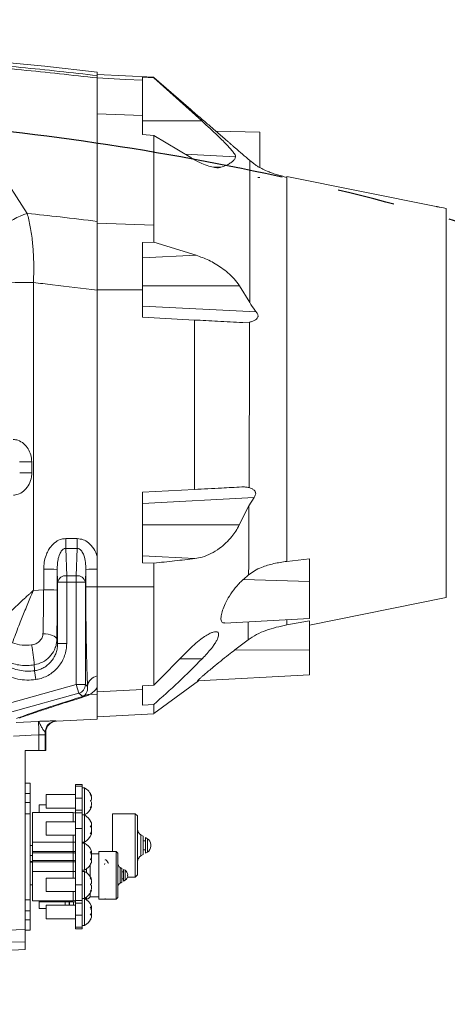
# Model space of a CAD drawing. Header units: millimetres. Extents: x 0 to 16820, y 0 to 11880.
# Tile 29 of 122: x 2862 to 3052, y 7948 to 8384. Entities that reach past the tile are written whole.
import ezdxf

# ---------------------------------------------------------------- set-up
doc = ezdxf.new("R2010")
doc.units = ezdxf.units.MM
doc.header["$LTSCALE"] = 20
doc.linetypes.add('PHANTOM', pattern=[12.7, 6.35, -1.27, 1.27, -1.27, 1.27, -1.27])
doc.styles.add('SLDTEXTSTYLE0', font='TXT', dxfattribs={"width": 0.605})
doc.dimstyles.new('SLDDIMSTYLE0', dxfattribs={"dimtxt": 140, "dimasz": 100, "dimexe": 0, "dimexo": 0.0625, "dimgap": 35, "dimtad": 1, "dimtoh": 1, "dimdec": 0, "dimrnd": 1e-09, "dimzin": 12, "dimdsep": 46, "dimtxsty": 'SLDTEXTSTYLE0', "dimsah": 1, "dimcen": 0.09, "dimadec": 0, "dimazin": 0, "dimtfac": 1, "dimtofl": 0, "dimtmove": 0, "dimatfit": 3, "dimfxl": 1, "dimfrac": 2, "dimtolj": 1, "dimtzin": 12, "dimarcsym": 0})

# ---------------------------------------------------------------- blocks, each defined once
blk = doc.blocks.new('*D5')
at = {"color": 7, "linetype": 'Continuous', "lineweight": 0}
for p, q in [((2720.78, 9015.29), (5150.78, 9015.29)), ((5120.78, 9015.29), (5120.78, 6644.47)), ((2871.03, 6644.47), (5150.78, 6644.47))]:
    blk.add_line(p, q, dxfattribs=at)
for points in [[(5120.78, 9015.29), (5105.78, 8915.29), (5135.78, 8915.29)], [(5120.78, 6644.47), (5135.78, 6744.47), (5105.78, 6744.47)]]:
    blk.add_solid(points, dxfattribs=at)
at = {"color": 7, "linetype": 'Continuous', "lineweight": 0, "insert": (4940.31, 7616), "char_height": 140, "attachment_point": 1, "rotation": 90, "style": 'SLDTEXTSTYLE0'}
blk.add_mtext('2371', dxfattribs=at)

msp = doc.modelspace()

# ---------------------------------------------------------------- linework, layer by layer
at = {"color": 7, "linetype": 'Continuous', "lineweight": 0}
for p, q in [((2896.78, 8361.1), (2896.78, 8359.57)), ((2921.79, 8358.79), (2896.78, 8360.1)), ((2921.78, 8358.61), (2916.78, 8358.87)), ((2916.78, 8358.87), (2916.78, 8357.5)), ((2916.78, 8357.5), (2916.78, 8341.87)), ((2938.28, 8344.47), (2921.78, 8358.78)), ((2921.78, 8358.74), (2921.78, 8358.61)), ((2921.78, 8358.61), (2943.04, 8339.47)), ((2916.78, 8341.87), (2916.78, 8333.42)), ((2916.78, 8333.42), (2921.78, 8333.04)), ((2921.78, 8333.04), (2921.78, 8293.34)), ((2938.15, 8323.23), (2921.78, 8333.04)), ((2968.78, 8334.47), (2949.23, 8334.98)), ((2968.78, 8334.47), (2968.78, 8318.81)), ((2966.13, 8320.58), (2964.28, 8321.97)), ((2967.83, 8314.44), (2968.78, 8314.47)), ((3046.9, 8301.57), (2980.77, 8314.85)), ((3051.38, 8300.65), (3051.38, 8128.26)), ((2896.78, 8294.18), (2896.78, 8264.69)), ((2921.78, 8285.77), (2916.78, 8285.66)), ((2916.78, 8285.66), (2916.78, 8264.67)), ((2921.78, 8285.77), (2940.61, 8279.93)), ((2896.78, 8264.45), (2896.78, 8146.52)), ((2916.78, 8264.67), (2916.78, 8252.47)), ((2959.71, 8266.47), (2964.29, 8258.96)), ((2916.78, 8252.47), (2939.78, 8251.26)), ((2939.78, 8251.26), (2939.78, 8176.17)), ((2964.26, 8250.33), (2961.23, 8250.14)), ((2939.78, 8176.17), (2916.78, 8174.97)), ((2916.78, 8174.97), (2916.78, 8143.74)), ((2963.97, 8168.93), (2966.22, 8172.56)), ((2963.97, 8168.93), (2959.68, 8160.47)), ((2896.78, 8146.52), (2896.78, 8140.84)), ((2980.78, 8144.3), (2990.78, 8145.48)), ((2990.78, 8135.35), (2990.78, 8145.48)), ((2896.78, 8140.84), (2896.78, 8133.08)), ((2916.78, 8143.74), (2921.78, 8143.53)), ((2921.78, 8143.53), (2921.78, 8133.01)), ((2963.82, 8138.34), (2961.51, 8136.32)), ((2896.78, 8132.99), (2896.78, 8093.77)), ((2990.78, 8135.35), (2990.78, 8118.97)), ((2990.78, 8116.09), (3051.38, 8128.26)), ((2953.25, 8117), (2990.78, 8118.97)), ((2980.78, 8116.14), (2990.78, 8118.04)), ((2990.78, 8104.94), (2990.78, 8118.04)), ((2963.6, 8109.58), (2957.76, 8105.11)), ((2921.78, 8089.5), (2936.78, 8104.53)), ((2990.78, 8104.94), (2990.78, 8093.97)), ((2941.25, 8091.37), (2990.78, 8093.97)), ((2921.78, 8089.5), (2916.78, 8089.17)), ((2916.78, 8089.17), (2916.78, 8087.49)), ((2921.81, 8076.84), (2941.61, 8091.39)), ((2896.78, 8086.48), (2896.78, 8085.5)), ((2896.78, 8085.5), (2896.78, 8074.47)), ((2916.78, 8087.49), (2916.78, 8080.67)), ((2916.78, 8080.67), (2921.78, 8080.9)), ((2921.78, 8076.78), (2896.78, 8075.47)), ((2878.66, 8073.52), (2896.78, 8074.47)), ((2873.68, 8068.58), (2873.68, 8067.45)), ((2873.92, 8068.52), (2873.92, 8068.52)), ((2873.92, 8068.52), (2873.92, 8060.47)), ((2864.78, 8060.47), (2864.78, 7981.13)), ((2870.84, 8060.47), (2864.78, 8060.47)), ((2870.84, 8060.47), (2873.68, 8060.47)), ((2873.92, 8060.47), (2873.68, 8060.47)), ((2864.78, 8045.97), (2867.08, 8045.97)), ((2867.08, 8045.97), (2867.08, 8041.49)), ((2890.08, 8045.47), (2887.08, 8045.47)), ((2887.08, 8045.47), (2887.08, 8044.64)), ((2890.08, 8045.47), (2890.08, 8044.64)), ((2867.08, 8041.49), (2867.08, 8037.49)), ((2887.08, 8040.97), (2874.08, 8040.97)), ((2874.08, 8034.97), (2874.08, 8040.97)), ((2887.08, 8039.36), (2887.08, 8044.64)), ((2890.08, 8044.64), (2890.08, 8039.36)), ((2891.08, 8043.97), (2890.08, 8043.97)), ((2891.08, 8031.97), (2891.08, 8043.97)), ((2867.08, 8037.49), (2867.08, 8032.52)), ((2874.08, 8036.47), (2871.08, 8036.47)), ((2871.08, 8032.97), (2871.08, 8036.47)), ((2887.08, 8034.04), (2887.08, 8039.36)), ((2890.08, 8034.04), (2890.08, 8039.36)), ((2867.08, 8032.52), (2867.08, 7994.41)), ((2868.08, 8032.97), (2886.08, 8032.97)), ((2868.08, 8019.97), (2868.08, 8032.97)), ((2874.08, 8034.97), (2887.08, 8034.97)), ((2887.08, 8032.92), (2887.08, 8034.04)), ((2887.08, 8025.97), (2887.08, 8032.92)), ((2890.08, 8032.92), (2890.08, 8034.04)), ((2890.08, 8025.97), (2890.08, 8032.92)), ((2891.08, 8031.97), (2890.08, 8031.97)), ((2891.08, 8024.52), (2891.08, 8031.97)), ((2894.23, 8035.66), (2893.96, 8035.66)), ((2913.58, 8032.52), (2903.48, 8032.52)), ((2903.48, 8015.74), (2903.48, 8032.52)), ((2914.58, 8031.52), (2913.58, 8032.52)), ((2913.58, 8004.42), (2913.58, 8032.52)), ((2887.08, 8028.97), (2874.08, 8028.97)), ((2874.08, 8025.24), (2874.08, 8028.97)), ((2914.58, 8031.52), (2914.58, 8005.42)), ((2874.08, 8022.97), (2874.08, 8025.24)), ((2887.08, 8000.97), (2887.08, 8025.97)), ((2890.08, 8000.97), (2890.08, 8025.97)), ((2891.08, 8019.97), (2891.08, 8024.52)), ((2894.15, 8023.84), (2893.85, 8023.84)), ((2917.08, 8022.52), (2916.08, 8023.1)), ((2868.08, 8019.97), (2868.08, 8015.71)), ((2874.08, 8022.97), (2887.08, 8022.97)), ((2890.08, 8019.97), (2891.08, 8019.97)), ((2891.08, 8019.47), (2890.08, 8019.47)), ((2891.08, 8007.47), (2891.08, 8019.47)), ((2917.08, 8014.41), (2917.08, 8022.52)), ((2918.08, 8020.47), (2917.08, 8020.47)), ((2918.98, 8021.43), (2918.08, 8021.95)), ((2918.08, 8021.95), (2918.08, 8014.99)), ((2920.48, 8018.83), (2920.48, 8018.1)), ((2868.08, 8018.49), (2867.08, 8018.49)), ((2868.08, 8015.22), (2868.08, 8015.71)), ((2868.08, 8015.22), (2868.08, 8011.71)), ((2893.78, 8015.46), (2894.11, 8015.46)), ((2897.49, 8014.7), (2894.11, 8014.7)), ((2905.06, 8015.74), (2897.49, 8015.74)), ((2897.49, 7994.7), (2897.49, 8015.74)), ((2905.8, 8014.99), (2905.06, 8015.74)), ((2905.06, 7994.7), (2905.06, 8015.74)), ((2905.8, 8014.99), (2905.8, 7995.44)), ((2916.08, 8013.83), (2917.08, 8014.41)), ((2917.08, 8016.47), (2918.08, 8016.47)), ((2918.08, 8014.99), (2918.98, 8015.51)), ((2867.08, 8013.99), (2868.08, 8013.99)), ((2868.08, 8010.97), (2867.08, 8010.97)), ((2868.08, 8011.22), (2868.08, 8011.71)), ((2868.08, 8011.22), (2868.08, 8006.97)), ((2900, 8009.91), (2900.01, 8010.02)), ((2868.08, 7993.97), (2868.08, 8006.97)), ((2890.08, 8007.47), (2891.08, 8007.47)), ((2891.08, 8006.97), (2890.08, 8006.97)), ((2891.08, 7994.97), (2891.08, 8006.97)), ((2891.97, 8006.38), (2891.97, 8008.05)), ((2893.6, 8005.22), (2893.6, 8009.85)), ((2907.68, 8008.25), (2906.93, 8008.69)), ((2907.68, 8002.18), (2907.68, 8008.25)), ((2908.43, 8006.71), (2907.68, 8006.71)), ((2909.1, 8007.43), (2908.43, 8007.82)), ((2908.43, 8007.82), (2908.43, 8005.33)), ((2887.08, 8003.97), (2874.08, 8003.97)), ((2874.08, 7997.97), (2874.08, 8003.97)), ((2893.6, 8004.58), (2893.6, 8005.22)), ((2894.04, 8003.28), (2894.23, 8003.28)), ((2906.93, 8001.75), (2907.68, 8002.18)), ((2907.68, 8003.72), (2908.43, 8003.72)), ((2908.43, 8005.33), (2908.43, 8002.61)), ((2908.43, 8002.61), (2909.1, 8003)), ((2910.16, 8004.42), (2913.58, 8004.42)), ((2910.22, 8005.49), (2910.22, 8005.23)), ((2910.22, 8005.23), (2910.22, 8004.95)), ((2913.58, 8004.42), (2914.58, 8005.42)), ((2867.08, 8000.97), (2868.08, 8000.97)), ((2874.08, 7997.97), (2887.08, 7997.97)), ((2887.08, 7994.01), (2887.08, 8000.97)), ((2890.08, 7994.01), (2890.08, 8000.97)), ((2893.6, 7995.74), (2893.6, 7997.35)), ((2894.23, 7998.66), (2893.97, 7998.66)), ((2867.08, 7994.41), (2867.08, 7989.44)), ((2886.08, 7993.97), (2868.08, 7993.97)), ((2871.08, 7993.47), (2871.08, 7993.97)), ((2871.08, 7993.47), (2887.08, 7993.47)), ((2871.08, 7990.47), (2871.08, 7993.47)), ((2882.58, 7993.47), (2882.58, 7991.97)), ((2884.38, 7993.47), (2884.38, 7991.97)), ((2884.38, 7992.74), (2884.43, 7992.74)), ((2884.43, 7993.47), (2884.43, 7991.97)), ((2886.13, 7992.74), (2886.18, 7992.74)), ((2886.18, 7991.97), (2886.18, 7993.47)), ((2887.08, 7992.89), (2887.08, 7994.01)), ((2887.08, 7987.57), (2887.08, 7992.89)), ((2890.08, 7994.97), (2891.08, 7994.97)), ((2890.08, 7992.89), (2890.08, 7994.01)), ((2890.08, 7987.57), (2890.08, 7992.89)), ((2891.08, 7982.97), (2891.08, 7994.97)), ((2891.23, 7995.04), (2891.23, 7994.79)), ((2891.38, 7994.79), (2891.97, 7994.79)), ((2891.97, 7994.79), (2891.97, 7995.55)), ((2892.66, 7994.79), (2893.6, 7995.74)), ((2893.6, 7995.74), (2897.49, 7995.74)), ((2897.49, 7994.7), (2905.06, 7994.7)), ((2900.27, 7994.89), (2900.28, 7994.79)), ((2905.06, 7994.7), (2905.8, 7995.44)), ((2867.08, 7989.44), (2867.08, 7985.44)), ((2871.08, 7990.47), (2874.08, 7990.47)), ((2887.08, 7991.97), (2874.08, 7991.97)), ((2874.08, 7985.97), (2874.08, 7991.97)), ((2893.78, 7990.95), (2894.11, 7990.95)), ((2867.08, 7985.44), (2867.08, 7980.97)), ((2874.08, 7985.97), (2887.08, 7985.97)), ((2887.08, 7982.29), (2887.08, 7987.57)), ((2890.08, 7987.57), (2890.08, 7982.29)), ((2864.78, 7975.79), (2864.78, 7981.13)), ((2867.08, 7980.97), (2864.78, 7980.97)), ((2887.08, 7982.29), (2887.08, 7981.47)), ((2890.08, 7981.47), (2887.08, 7981.47)), ((2890.08, 7982.97), (2891.08, 7982.97)), ((2890.08, 7982.29), (2890.08, 7981.47)), ((2864.78, 7975.79), (2864.78, 7972.33)), ((2864.78, 7972.33), (2847.17, 7971.4))]:
    msp.add_line(p, q, dxfattribs=at)
at = {"color": 8, "linetype": 'Continuous', "lineweight": 0}
for p, q in [((2916.78, 8341.87), (2896.78, 8342.54)), ((2943.04, 8339.47), (2916.78, 8339.47)), ((2843.77, 8332.35), (2865.74, 8298.51)), ((2958.04, 8323.59), (2935.61, 8324.75)), ((2951.56, 8318.93), (2947.46, 8319.14)), ((2921.78, 8293.34), (2896.78, 8294.18)), ((2940.61, 8279.93), (2916.78, 8278.83)), ((2868.44, 8267.83), (2868.44, 8131.48)), ((2916.78, 8264.67), (2896.78, 8264.69)), ((2959.71, 8266.47), (2916.78, 8266.47)), ((2916.78, 8257.46), (2967.16, 8254.82)), ((2867.74, 8188.49), (2867.75, 8183.54)), ((2964, 8177.44), (2964, 8176.98)), ((2966.22, 8172.56), (2916.78, 8169.97)), ((2959.68, 8160.47), (2916.78, 8160.47)), ((2882.79, 8150.06), (2882.79, 8154.39)), ((2882.79, 8154.39), (2887.91, 8154.39)), ((2887.91, 8150.06), (2887.91, 8154.39)), ((2882.79, 8150.06), (2883.21, 8137.94)), ((2887.91, 8150.06), (2882.79, 8150.06)), ((2887.48, 8137.94), (2887.91, 8150.06)), ((2940, 8145.58), (2916.78, 8146.77)), ((2879.21, 8135.11), (2879.01, 8140.73)), ((2883.21, 8137.94), (2883.21, 8135.11)), ((2883.21, 8137.94), (2887.48, 8137.94)), ((2887.48, 8137.94), (2887.48, 8135.11)), ((2891.68, 8140.73), (2891.48, 8135.11)), ((2879.21, 8135.11), (2883.21, 8135.11)), ((2879.21, 8107.94), (2879.21, 8135.11)), ((2887.48, 8135.11), (2883.21, 8135.11)), ((2883.21, 8135.11), (2883.21, 8107.94)), ((2891.48, 8135.11), (2887.48, 8135.11)), ((2887.48, 8089.7), (2887.48, 8135.11)), ((2891.48, 8135.11), (2891.48, 8089.7)), ((2921.78, 8133.01), (2896.78, 8132.99)), ((2990.78, 8135.35), (2961.51, 8136.32)), ((2868.44, 8131.48), (2873.01, 8131.73)), ((2879.21, 8107.94), (2883.21, 8107.94)), ((2990.78, 8104.94), (2957.76, 8105.11)), ((2943.27, 8101.19), (2933.32, 8101.06)), ((2869.54, 8091.96), (2868.98, 8095.86)), ((2857.91, 8081.5), (2887.48, 8089.7)), ((2888.55, 8085.85), (2887.48, 8089.7)), ((2891.48, 8089.7), (2887.48, 8089.7)), ((2891.48, 8089.7), (2892.48, 8088.94)), ((2888.55, 8085.85), (2858.97, 8077.65)), ((2890.32, 8084.5), (2888.55, 8085.85)), ((2890.32, 8084.5), (2890.96, 8084.86)), ((2896.78, 8085.5), (2893.35, 8085.31)), ((2916.78, 8087.49), (2896.78, 8086.48)), ((2860.76, 8072.93), (2870.54, 8073.42)), ((2878.41, 8073.57), (2878.66, 8073.52)), ((2873.68, 8067.45), (2870.84, 8067.45)), ((2870.84, 8060.47), (2870.84, 8067.45)), ((2873.68, 8067.45), (2873.68, 8060.47)), ((2867.08, 8041.49), (2864.78, 8041.49)), ((2887.08, 8044.64), (2890.08, 8044.64)), ((2864.78, 8037.49), (2867.08, 8037.49)), ((2890.08, 8039.36), (2887.08, 8039.36)), ((2867.08, 8032.52), (2864.78, 8032.52)), ((2886.08, 8028.97), (2886.08, 8032.97)), ((2890.08, 8034.04), (2887.08, 8034.04)), ((2890.08, 8032.92), (2887.08, 8032.92)), ((2890.08, 8025.97), (2887.08, 8025.97)), ((2916.08, 8023.1), (2916.08, 8013.83)), ((2886.08, 8019.97), (2868.08, 8019.97)), ((2886.08, 8019.97), (2886.08, 8022.97)), ((2886.08, 8015.71), (2886.08, 8019.97)), ((2886.08, 8019.97), (2887.08, 8019.97)), ((2918.98, 8015.51), (2918.98, 8021.43)), ((2868.08, 8015.71), (2886.08, 8015.71)), ((2886.08, 8015.22), (2868.08, 8015.22)), ((2886.08, 8015.22), (2886.08, 8015.71)), ((2886.08, 8015.71), (2887.08, 8015.71)), ((2886.08, 8011.71), (2886.08, 8015.22)), ((2868.08, 8011.71), (2886.08, 8011.71)), ((2886.08, 8011.22), (2868.08, 8011.22)), ((2886.08, 8011.22), (2886.08, 8011.71)), ((2887.08, 8011.22), (2886.08, 8011.22)), ((2886.08, 8006.97), (2886.08, 8011.22)), ((2868.08, 8006.97), (2886.08, 8006.97)), ((2886.08, 8003.97), (2886.08, 8006.97)), ((2887.08, 8006.97), (2886.08, 8006.97)), ((2906.93, 8008.69), (2906.93, 8001.75)), ((2909.1, 8003), (2909.1, 8007.43)), ((2886.08, 7993.97), (2886.08, 7997.97)), ((2890.08, 8000.97), (2887.08, 8000.97)), ((2864.78, 7994.41), (2867.08, 7994.41)), ((2890.08, 7994.01), (2887.08, 7994.01)), ((2890.08, 7992.89), (2887.08, 7992.89)), ((2867.08, 7989.44), (2864.78, 7989.44)), ((2864.78, 7985.44), (2867.08, 7985.44)), ((2887.08, 7987.57), (2890.08, 7987.57)), ((2848.81, 7980.61), (2864.78, 7981.13)), ((2890.08, 7982.29), (2887.08, 7982.29)), ((2864.78, 7975.79), (2847.63, 7975.25))]:
    msp.add_line(p, q, dxfattribs=at)
at = {"color": 7, "linetype": 'Continuous', "lineweight": 0, "flags": 128}
for points in [[(2916.78, 8357.5), (2909.28, 8357.89), (2896.78, 8358.53)], [(3048.38, 8301.26), (3050.12, 8300.91), (3051.38, 8300.65)]]:
    msp.add_lwpolyline(points, dxfattribs=at)
at = {"color": 8, "linetype": 'Continuous', "lineweight": 0, "flags": 128}
for points in [[(2849.29, 8267.72), (2851.15, 8267.74), (2853.22, 8267.77), (2855.47, 8267.79), (2857.88, 8267.8), (2860.41, 8267.82), (2863.03, 8267.83), (2865.72, 8267.83), (2868.44, 8267.83)], [(2862.37, 8188.45), (2862.82, 8188.46), (2863.35, 8188.46), (2863.96, 8188.47), (2864.64, 8188.47), (2865.37, 8188.48), (2866.14, 8188.48), (2866.93, 8188.49), (2867.74, 8188.49)], [(2878.84, 8109.78), (2878.69, 8110.25), (2878.31, 8110.71), (2877.73, 8111.13), (2876.97, 8111.5), (2876.05, 8111.81), (2875, 8112.04), (2873.88, 8112.18), (2872.71, 8112.23)], [(2878.84, 8109.78), (2879.18, 8108.12), (2879.21, 8107.94)], [(2870.84, 8067.45), (2867.46, 8067.28), (2859.63, 8066.89)]]:
    msp.add_lwpolyline(points, dxfattribs=at)
at = {"color": 7, "linetype": 'Continuous', "lineweight": 30}
msp.add_arc((2720.78, 7139.47), 1875.82, 300, 180, dxfattribs=at)
at = {"color": 7, "linetype": 'Continuous', "lineweight": 0}
for centre, radius, start, end in [((2720.78, 6871.47), 1500, 83.26177, 92.81256), ((2887.68, 8037.85), 7, 20.6597, 60.9503), ((2886.08, 8030.97), 2, 60, 90), ((2887.68, 8038.09), 7, 299.0497, 339.373), ((2887.68, 8025.85), 7, 22.348, 60.9503), ((2887.68, 8026.09), 7, 299.0497, 337.7294), ((2917.58, 8025.7), 3, 180, 240), ((2887.68, 8013.35), 7, 23.811, 60.9503), ((2917.48, 8018.83), 3, 0, 60), ((2917.48, 8018.1), 3, 300, 0), ((2887.68, 8013.59), 7, 299.0497, 336.3049), ((2908.05, 8010.63), 2.25, 180, 240), ((2917.58, 8011.23), 3, 120, 180), ((2887.68, 8000.85), 7, 20.641, 60.9503), ((2907.98, 8005.49), 2.25, 0, 60), ((2908.05, 7999.8), 2.25, 120, 180), ((2907.98, 8004.95), 2.25, 300, 0), ((2887.68, 8001.09), 7, 299.0497, 339.3888), ((2886.08, 7995.97), 2, 270, 300), ((2887.68, 7988.85), 7, 23.8343, 60.9503), ((2887.68, 7989.09), 7, 299.0497, 336.2826)]:
    msp.add_arc(centre, radius, start, end, dxfattribs=at)
at = {"color": 7, "linetype": 'PHANTOM', "lineweight": 30}
msp.add_arc((2720.78, 7139.47), 1203.01, 352.93959, 127.06041, dxfattribs=at)
at = {"color": 8, "linetype": 'Continuous', "lineweight": 0}
for centre, radius, start, end in [((2879.37, 8258.9), 41.89, 108.9897, 145.2194), ((2869.15, 7707.4), 476.14, 90.1681, 90.8133), ((2874.39, 8051.67), 89.19, 87.0282, 90.8819), ((2895.75, 8068.47), 72.38, 89.1851, 93.2291), ((2882.8, 8134.28), 3.68, 83.5946, 166.9671), ((2887.89, 8134.28), 3.68, 13.0329, 96.4054), ((2895.76, 8067.68), 65.41, 89.1001, 93.5706), ((2874.38, 8052.36), 79.39, 86.6609, 90.9907), ((2818.36, 8096.26), 50.5, 2.4879, 12.6133), ((2897.7, 8088.39), 5.25, 100.0568, 173.9015), ((2887.48, 8089.71), 4, 285.5587, 359.9413), ((2891.07, 8081.34), 3.25, 80.3963, 103.2829), ((2893.03, 8080.48), 4.85, 86.2964, 115.2956), ((2878.68, 8068.58), 5, 93.0551, 179.9711)]:
    msp.add_arc(centre, radius, start, end, dxfattribs=at)
for centre, major_axis, ratio, start_param, end_param in [((2731.79, 8214.47), (0, 4039), 0.034973, 4.691903, 4.694159), ((2737.78, 8214.47), (0, 4045), 0.034921, 4.691903, 4.694159), ((3032.91, 8214.47), (0, 4045), 0.034921, 1.589026, 1.590946), ((3973.29, 8381.75), (1116.77, 309.33), 0.009153, 2.892354, 3.049544), ((2873.9, 8434.47), (0, 365.94), 0.034921, 3.124192, 3.142946)]:
    msp.add_ellipse(centre, major_axis=major_axis, ratio=ratio, start_param=start_param, end_param=end_param, dxfattribs=at)
at = {"color": 7, "linetype": 'Continuous', "lineweight": 0}
for centre, major_axis, ratio, start_param, end_param in [((2899.17, 8005.22), (0.46, 10.48), 0.075622, 5.215458, 5.234544), ((2902.88, 8005.22), (-6.24, 10.43), 0.159912, 5.177867, 5.324123)]:
    msp.add_ellipse(centre, major_axis=major_axis, ratio=ratio, start_param=start_param, end_param=end_param, dxfattribs=at)
at = {"color": 8, "linetype": 'Continuous', "lineweight": 0}
for points, knots in [([(2625.92, 8366.94), (2637.15, 8367.58), (2659.61, 8368.86), (2693.36, 8369.81), (2727.15, 8370.06), (2761.03, 8369.53), (2794.96, 8368.24), (2828.94, 8366.16), (2862.9, 8363.35), (2885.49, 8360.83), (2896.78, 8359.57)], [0, 0, 0, 0, 0.12436, 0.248719, 0.373333, 0.497946, 0.623329, 0.748713, 0.874357, 1, 1, 1, 1]), ([(2896.78, 8358.5), (2885.61, 8359.75), (2863.26, 8362.24), (2829.61, 8365.04), (2795.89, 8367.12), (2762.04, 8368.44), (2728.1, 8368.99), (2694.06, 8368.76), (2660.01, 8367.81), (2637.33, 8366.52), (2625.98, 8365.87)], [0, 0, 0, 0, 0.124359, 0.248718, 0.373331, 0.497944, 0.623328, 0.748712, 0.874356, 1, 1, 1, 1]), ([(2964.29, 8258.96), (2964.29, 8260.46), (2964.3, 8264.66), (2964.32, 8271.25), (2964.33, 8278.48), (2964.35, 8285.32), (2964.36, 8291.75), (2964.37, 8297.71), (2964.37, 8303.18), (2964.37, 8308.15), (2964.37, 8312.44), (2964.37, 8315.81), (2964.36, 8318.3), (2964.35, 8319.95), (2964.33, 8321), (2964.32, 8321.64), (2964.3, 8321.9), (2964.29, 8321.94), (2964.28, 8321.95)], [0, 0, 0, 0, 0.036248, 0.101351, 0.16649, 0.231641, 0.296767, 0.361901, 0.427026, 0.492172, 0.557289, 0.622425, 0.687543, 0.752667, 0.817791, 0.882917, 0.948034, 1, 1, 1, 1]), ([(2980.78, 8314.4), (2980.78, 8314.3), (2980.78, 8314.01), (2980.78, 8312.81), (2980.78, 8310.84), (2980.78, 8308.19), (2980.78, 8304.94), (2980.78, 8301.09), (2980.78, 8296.66), (2980.78, 8291.69), (2980.78, 8286.21), (2980.78, 8280.25), (2980.78, 8273.86), (2980.78, 8267.08), (2980.78, 8259.95), (2980.78, 8252.52), (2980.78, 8244.83), (2980.78, 8236.95), (2980.78, 8228.92), (2980.78, 8220.79), (2980.78, 8212.62), (2980.78, 8204.46), (2980.78, 8196.37), (2980.78, 8188.39), (2980.78, 8180.59), (2980.78, 8173.02), (2980.78, 8165.72), (2980.78, 8158.74), (2980.78, 8152.13), (2980.78, 8147.39), (2980.78, 8144.87), (2980.78, 8144.3)], [0, 0, 0, 0, 0.01731, 0.053322, 0.089334, 0.125346, 0.161358, 0.19737, 0.233382, 0.269394, 0.305406, 0.341419, 0.377431, 0.413443, 0.449455, 0.485467, 0.521479, 0.557491, 0.593503, 0.629515, 0.665527, 0.701539, 0.737551, 0.773563, 0.809576, 0.845588, 0.8816, 0.917612, 0.953624, 0.989636, 1, 1, 1, 1]), ([(2865.74, 8298.51), (2866.21, 8296.57), (2867.17, 8292.63), (2868.07, 8286.2), (2868.57, 8279.61), (2868.68, 8273.53), (2868.52, 8269.56), (2868.44, 8267.83)], [0, 0, 0, 0, 0.221072, 0.447441, 0.643995, 0.844709, 1, 1, 1, 1]), ([(2865.74, 8298.51), (2870.59, 8297.99), (2880.95, 8296.9), (2891.29, 8295.63), (2896.78, 8294.96)], [0, 0, 0, 0, 0.468893, 1, 1, 1, 1]), ([(2896.78, 8264.45), (2890.15, 8265.29), (2880.71, 8266.48), (2871.25, 8267.52), (2868.44, 8267.83)], [0, 0, 0, 0, 0.70279, 1, 1, 1, 1]), ([(2964, 8177.44), (2964.01, 8180.12), (2964.04, 8185.63), (2964.07, 8194.17), (2964.1, 8202.96), (2964.14, 8211.83), (2964.17, 8220.71), (2964.2, 8229.54), (2964.23, 8239.37), (2964.25, 8246.1), (2964.26, 8249.98)], [0, 0, 0, 0, 0.113733, 0.233941, 0.354252, 0.474679, 0.595148, 0.715596, 0.835988, 1, 1, 1, 1]), ([(2964.26, 8249.98), (2964.26, 8250.04), (2964.26, 8250.16), (2964.26, 8250.27), (2964.26, 8250.33)], [0, 0, 0, 0, 0.500002, 1, 1, 1, 1]), ([(2859.51, 8198.37), (2860.22, 8198.29), (2861.88, 8198.08), (2864.25, 8196.58), (2866.18, 8194.3), (2867.48, 8191.53), (2867.65, 8189.52), (2867.74, 8188.49)], [0, 0, 0, 0, 0.157958, 0.3694807, 0.5768961, 0.7841734, 1, 1, 1, 1]), ([(2867.75, 8183.54), (2867.72, 8182.94), (2867.64, 8181.21), (2866.7, 8178.47), (2864.77, 8175.85), (2862.42, 8174.21), (2860.61, 8173.69), (2859.73, 8173.66), (2859.58, 8173.65)], [0, 0, 0, 0, 0.1259586, 0.3659768, 0.5957379, 0.8023295, 0.965553, 1, 1, 1, 1]), ([(2963.82, 8138.34), (2963.82, 8138.41), (2963.83, 8140.64), (2963.86, 8145.27), (2963.89, 8152.68), (2963.93, 8160.59), (2963.95, 8166.12), (2963.97, 8168.93)], [0, 0, 0, 0, 0.008252, 0.254109, 0.499893, 0.745737, 1, 1, 1, 1]), ([(2873.02, 8140.84), (2873.07, 8141.88), (2873.16, 8143.95), (2873.89, 8146.67), (2874.88, 8148.96), (2876.26, 8151.12), (2878.22, 8153.03), (2880.63, 8154.22), (2882.15, 8154.34), (2882.79, 8154.39)], [0, 0, 0, 0, 0.168654, 0.337162, 0.455879, 0.574451, 0.752637, 0.897054, 1, 1, 1, 1]), ([(2887.91, 8154.39), (2888.79, 8154.29), (2890.57, 8154.1), (2893.16, 8152.49), (2895.4, 8149.96), (2896.32, 8147.68), (2896.78, 8146.52)], [0, 0, 0, 0, 0.209958, 0.419011, 0.705705, 1, 1, 1, 1]), ([(2882.79, 8150.06), (2882.6, 8150.04), (2882.34, 8150.03), (2881.8, 8149.81), (2881.41, 8149.51), (2880.72, 8148.77), (2879.94, 8147.33), (2879.14, 8144.48), (2879.06, 8142.15), (2879.01, 8140.73)], [0, 0, 0, 0, 0.047631, 0.067114, 0.153286, 0.176261, 0.342595, 0.600744, 1, 1, 1, 1]), ([(2891.68, 8140.73), (2891.65, 8141.77), (2891.6, 8143.88), (2891, 8146.64), (2890.09, 8148.66), (2889.18, 8149.65), (2888.45, 8150.02), (2888.08, 8150.05), (2887.91, 8150.06)], [0, 0, 0, 0, 0.293241, 0.596494, 0.789159, 0.90395, 0.955034, 1, 1, 1, 1]), ([(2892.48, 8088.94), (2892.44, 8089.89), (2892.35, 8091.79), (2892.23, 8095.03), (2892.12, 8098.57), (2892.02, 8102.36), (2891.94, 8106.35), (2891.86, 8110.52), (2891.8, 8114.91), (2891.74, 8120.11), (2891.7, 8126.13), (2891.69, 8130.68), (2891.68, 8132.97)], [0, 0, 0, 0, 0.090504, 0.181008, 0.274144, 0.36728, 0.457783, 0.548286, 0.641413, 0.73454, 0.866286, 1, 1, 1, 1]), ([(2853.41, 8117.19), (2854.16, 8117.95), (2855.79, 8119.59), (2858.48, 8122.18), (2861.41, 8124.96), (2864, 8127.37), (2865.93, 8129.15), (2867.01, 8130.15), (2867.62, 8130.72), (2867.97, 8131.05), (2868.17, 8131.23), (2868.29, 8131.34), (2868.36, 8131.4), (2868.39, 8131.43), (2868.42, 8131.46), (2868.43, 8131.47), (2868.44, 8131.48)], [0, 0, 0, 0, 0.16677, 0.359618, 0.552483, 0.748542, 0.857068, 0.918469, 0.953441, 0.973402, 0.984804, 0.991318, 0.995039, 0.997667, 0.998157, 1, 1, 1, 1]), ([(2868.44, 8131.48), (2868.44, 8131.46), (2868.42, 8131.44), (2868.39, 8131.35), (2868.25, 8131.03), (2867.77, 8129.87), (2866.45, 8126.73), (2864.4, 8121.8), (2862.26, 8116.48), (2860.52, 8111.94), (2859.64, 8109.44), (2859.2, 8108.19)], [0, 0, 0, 0, 0.001732, 0.003202, 0.011465, 0.041075, 0.148374, 0.405385, 0.662349, 0.831186, 1, 1, 1, 1]), ([(2872.71, 8112.23), (2872.74, 8113.21), (2872.82, 8116.74), (2872.91, 8121.85), (2872.98, 8127.43), (2873, 8130.29), (2873.01, 8131.73)], [0, 0, 0, 0, 0.158507, 0.573052, 0.785744, 1, 1, 1, 1]), ([(2963.6, 8109.58), (2963.61, 8110.38), (2963.63, 8111.81), (2963.66, 8114.61), (2963.67, 8116.66), (2963.68, 8117.55)], [0, 0, 0, 0, 0.4195716, 0.7511921, 1, 1, 1, 1]), ([(2980.78, 8118.44), (2980.78, 8118.17), (2980.78, 8117.24), (2980.78, 8116.6), (2980.78, 8116.14)], [0, 0, 0, 0, 0.291504, 1, 1, 1, 1]), ([(2867.64, 8107.29), (2868.27, 8107.43), (2869.53, 8107.73), (2871.12, 8108.77), (2872.26, 8110.17), (2872.67, 8111.42), (2872.71, 8112.12), (2872.71, 8112.23)], [0, 0, 0, 0, 0.242649, 0.478273, 0.715214, 0.955717, 1, 1, 1, 1]), ([(2848.32, 8106.61), (2849.13, 8105.29), (2850.52, 8103), (2853.26, 8100.33), (2856.02, 8098.36), (2859.07, 8096.9), (2862.29, 8095.97), (2865.64, 8095.56), (2867.87, 8095.76), (2868.98, 8095.86)], [0, 0, 0, 0, 0.186521, 0.323159, 0.459785, 0.594936, 0.730074, 0.865041, 1, 1, 1, 1]), ([(2859.2, 8108.19), (2860.6, 8107.76), (2863.33, 8106.91), (2866.22, 8107.16), (2867.64, 8107.29)], [0, 0, 0, 0, 0.512959, 1, 1, 1, 1]), ([(2878.84, 8109.78), (2878.83, 8109.53), (2878.8, 8108.62), (2878.53, 8107.05), (2877.64, 8104.57), (2875.76, 8101.88), (2872.62, 8099.46), (2870.08, 8098.79), (2868.81, 8098.45)], [0, 0, 0, 0, 0.046483, 0.169721, 0.296684, 0.535129, 0.766019, 1, 1, 1, 1]), ([(2868.98, 8095.86), (2869.24, 8095.91), (2870.17, 8096.06), (2871.71, 8096.54), (2873.53, 8097.46), (2875.17, 8098.69), (2876.59, 8100.19), (2877.74, 8101.92), (2878.58, 8103.83), (2879.11, 8105.86), (2879.18, 8107.25), (2879.21, 8107.94)], [0, 0, 0, 0, 0.04611, 0.162932, 0.279759, 0.398602, 0.517458, 0.637916, 0.758389, 0.87919, 1, 1, 1, 1]), ([(2883.21, 8107.94), (2883.16, 8107.02), (2883.07, 8105.19), (2882.36, 8102.51), (2881.23, 8099.98), (2879.7, 8097.69), (2877.8, 8095.71), (2875.61, 8094.08), (2873.18, 8092.87), (2871.12, 8092.23), (2869.89, 8092.02), (2869.54, 8091.96)], [0, 0, 0, 0, 0.120191, 0.240377, 0.360625, 0.480864, 0.59994, 0.719008, 0.83634, 0.95367, 1, 1, 1, 1]), ([(2869.54, 8091.96), (2868.21, 8091.84), (2865.54, 8091.59), (2861.52, 8092.07), (2857.65, 8093.18), (2854, 8094.92), (2850.7, 8097.26), (2847.41, 8100.44), (2845.75, 8103.17), (2844.79, 8104.75)], [0, 0, 0, 0, 0.135303, 0.270612, 0.405858, 0.541112, 0.677553, 0.814003, 1, 1, 1, 1]), ([(2868.81, 8098.45), (2867.82, 8098.33), (2865.83, 8098.07), (2862.77, 8098.24), (2859.68, 8098.82), (2857.73, 8099.6), (2856.74, 8100)], [0, 0, 0, 0, 0.239102, 0.48406, 0.738549, 1, 1, 1, 1]), ([(2868.98, 8095.86), (2868.94, 8096.42), (2868.89, 8097.11), (2868.83, 8097.97), (2868.82, 8098.28), (2868.81, 8098.45)], [0, 0, 0, 0, 0.648934, 0.798277, 1, 1, 1, 1]), ([(2890.96, 8084.86), (2891.28, 8085.17), (2891.91, 8085.8), (2892.48, 8087.14), (2892.48, 8088.35), (2892.48, 8088.94)], [0, 0, 0, 0, 0.336021, 0.67394, 1, 1, 1, 1]), ([(2896.78, 8088.49), (2896.32, 8087.86), (2895.39, 8086.59), (2894.03, 8085.74), (2893.35, 8085.31)], [0, 0, 0, 0, 0.496238, 1, 1, 1, 1]), ([(2891.61, 8084.54), (2888.97, 8083.72), (2883.95, 8082.15), (2877.25, 8080), (2871.38, 8078.06), (2866.17, 8076.29), (2863.57, 8075.33), (2862.27, 8074.85)], [0, 0, 0, 0, 0.215144, 0.407715, 0.601383, 0.799588, 1, 1, 1, 1]), ([(2893.35, 8085.31), (2893.11, 8085.18), (2892.64, 8084.91), (2891.96, 8084.67), (2891.61, 8084.54)], [0, 0, 0, 0, 0.495367, 1, 1, 1, 1]), ([(2870.54, 8073.42), (2870.54, 8073.42), (2870.66, 8073.42), (2871.31, 8073.45), (2872.58, 8073.5), (2874.54, 8073.56), (2876.5, 8073.6), (2878.03, 8073.61), (2878.29, 8073.58), (2878.41, 8073.57)], [0, 0, 0, 0, 0.001442, 0.028885, 0.165779, 0.326729, 0.556003, 0.778246, 1, 1, 1, 1]), ([(2870.84, 8067.45), (2870.85, 8068.1), (2870.87, 8069.43), (2870.84, 8071.21), (2870.75, 8072.59), (2870.65, 8073.29), (2870.57, 8073.38), (2870.54, 8073.42)], [0, 0, 0, 0, 0.213484, 0.433262, 0.654082, 0.876382, 1, 1, 1, 1]), ([(2873.68, 8068.58), (2873.63, 8068.68), (2873.51, 8068.9), (2872.8, 8069.62), (2871.99, 8070.95), (2871.41, 8072.31), (2870.99, 8073.08), (2870.72, 8073.36), (2870.59, 8073.41), (2870.54, 8073.42), (2870.54, 8073.42)], [0, 0, 0, 0, 0.108438, 0.234686, 0.425422, 0.651874, 0.818975, 0.932713, 0.998382, 1, 1, 1, 1]), ([(2886.08, 8015.22), (2886.31, 8015.21), (2886.67, 8015.18), (2886.97, 8015.01), (2887.08, 8014.94)], [0, 0, 0, 0, 0.631279, 1, 1, 1, 1]), ([(2886.08, 8011.71), (2886.31, 8011.72), (2886.67, 8011.75), (2886.97, 8011.92), (2887.08, 8011.99)], [0, 0, 0, 0, 0.631279, 1, 1, 1, 1])]:
    msp.add_open_spline(points, degree=3, knots=knots, dxfattribs=at)
at = {"color": 7, "linetype": 'Continuous', "lineweight": 0}
for points, knots in [([(2896.78, 8358.5), (2896.78, 8358.73), (2896.78, 8359.21), (2896.78, 8359.51), (2896.78, 8359.56), (2896.78, 8359.57)], [0, 0, 0, 0, 0.40984, 0.819757, 1, 1, 1, 1]), ([(2896.78, 8294.96), (2896.78, 8298.41), (2896.78, 8319.59), (2896.78, 8340.77), (2896.78, 8358.5)], [0, 0, 0, 0, 0.162787, 1, 1, 1, 1]), ([(2956.69, 8328.49), (2956.7, 8328.48), (2956.74, 8328.47), (2955.97, 8329.15), (2954.86, 8330.12), (2953.44, 8331.35), (2951.57, 8332.96), (2948.91, 8335.25), (2945.65, 8338.07), (2941.94, 8341.28), (2939.46, 8343.44), (2938.28, 8344.47)], [0, 0, 0, 0, 0.046674, 0.152435, 0.226447, 0.302565, 0.411213, 0.522838, 0.683508, 0.848676, 1, 1, 1, 1]), ([(2943.04, 8339.47), (2944.4, 8338.23), (2947.11, 8335.76), (2950.44, 8332.61), (2952.98, 8330.11), (2954.66, 8328.37), (2956.01, 8326.87), (2957.21, 8325.42), (2958, 8324.22), (2958.03, 8323.77), (2958.04, 8323.59)], [0, 0, 0, 0, 0.20076, 0.40123, 0.510316, 0.619267, 0.703538, 0.78768, 0.91795, 1, 1, 1, 1]), ([(2964.29, 8321.96), (2962.16, 8323.8), (2959.64, 8325.97), (2957.08, 8328.15), (2956.69, 8328.49)], [0, 0, 0, 0, 0.8475223, 1, 1, 1, 1]), ([(2951.56, 8318.93), (2951.09, 8318.83), (2950.13, 8318.64), (2948.02, 8318.9), (2945.38, 8319.64), (2941.97, 8321.05), (2939.51, 8322.45), (2938.15, 8323.23)], [0, 0, 0, 0, 0.145103, 0.295601, 0.508819, 0.72779, 1, 1, 1, 1]), ([(2958.04, 8323.59), (2957.94, 8323.26), (2957.72, 8322.59), (2956.87, 8321.62), (2955.6, 8320.67), (2953.88, 8319.76), (2952.33, 8319.2), (2951.56, 8318.93)], [0, 0, 0, 0, 0.196584, 0.394327, 0.595993, 0.799169, 1, 1, 1, 1]), ([(2980.78, 8314.47), (2979.96, 8314.67), (2978.28, 8315.08), (2975.97, 8315.75), (2973.8, 8316.48), (2971.58, 8317.37), (2969.44, 8318.4), (2967.48, 8319.52), (2966.52, 8320.21), (2966, 8320.58)], [0, 0, 0, 0, 0.0909657, 0.1867522, 0.2898794, 0.4031251, 0.5741294, 0.7722129, 1, 1, 1, 1]), ([(2980.78, 8314.77), (2980.78, 8314.79), (2980.78, 8314.84), (2980.78, 8314.54), (2980.78, 8314.4)], [0, 0, 0, 0, 0.508175, 1, 1, 1, 1]), ([(3046.9, 8301.57), (3046.9, 8301.57), (3046.88, 8301.57), (3047.02, 8301.54), (3047.31, 8301.48), (3047.73, 8301.39), (3048.11, 8301.31), (3048.33, 8301.27), (3048.38, 8301.26)], [0, 0, 0, 0, 0.083972, 0.291593, 0.50044, 0.713121, 0.930354, 1, 1, 1, 1]), ([(2896.78, 8264.45), (2896.78, 8265.85), (2896.78, 8268.63), (2896.78, 8272.82), (2896.78, 8276.98), (2896.78, 8282.24), (2896.78, 8288.47), (2896.78, 8292.78), (2896.78, 8294.96)], [0, 0, 0, 0, 0.126238, 0.252476, 0.382635, 0.512793, 0.753002, 1, 1, 1, 1]), ([(2921.78, 8293.34), (2921.78, 8292.15), (2921.78, 8289.75), (2921.78, 8287.1), (2921.78, 8285.77)], [0, 0, 0, 0, 0.497486, 1, 1, 1, 1]), ([(2940.61, 8279.93), (2942.46, 8279.26), (2945.28, 8278.25), (2949.01, 8276.22), (2951.86, 8274.39), (2954.68, 8272.2), (2957.44, 8269.62), (2958.96, 8267.52), (2959.71, 8266.47)], [0, 0, 0, 0, 0.2707241, 0.410387, 0.5500104, 0.6982748, 0.8492692, 1, 1, 1, 1]), ([(2967.16, 8254.82), (2966.93, 8255.1), (2965.88, 8256.41), (2964.99, 8257.83), (2964.29, 8258.96)], [0, 0, 0, 0, 0.211736, 1, 1, 1, 1]), ([(2967.16, 8254.82), (2967.41, 8254.48), (2967.79, 8253.97), (2968.01, 8253.17), (2967.95, 8252.56), (2967.61, 8251.91), (2966.82, 8251.24), (2965.65, 8250.67), (2964.73, 8250.44), (2964.26, 8250.33)], [0, 0, 0, 0, 0.162198, 0.240891, 0.320039, 0.409849, 0.559092, 0.779069, 1, 1, 1, 1]), ([(2961.23, 8250.14), (2957.52, 8250.33), (2950.42, 8250.7), (2943.21, 8251.08), (2939.78, 8251.26)], [0, 0, 0, 0, 0.523942, 1, 1, 1, 1]), ([(2939.78, 8176.17), (2943.8, 8176.38), (2950.88, 8176.75), (2957.79, 8177.11), (2960.77, 8177.27)], [0, 0, 0, 0, 0.56842, 1, 1, 1, 1]), ([(2960.77, 8177.27), (2961.32, 8177.29), (2962.43, 8177.32), (2963.47, 8177.09), (2964, 8176.98)], [0, 0, 0, 0, 0.495777, 1, 1, 1, 1]), ([(2964, 8176.98), (2964.4, 8176.85), (2965.19, 8176.59), (2966.15, 8175.99), (2966.74, 8175.29), (2966.97, 8174.63), (2966.93, 8173.92), (2966.65, 8173.21), (2966.36, 8172.77), (2966.22, 8172.56)], [0, 0, 0, 0, 0.2215452, 0.4416045, 0.5785311, 0.6765961, 0.7750905, 0.8930872, 1, 1, 1, 1]), ([(2959.68, 8160.47), (2959.19, 8159.55), (2958.21, 8157.71), (2956.18, 8155.01), (2953.75, 8152.39), (2950.66, 8149.8), (2947.14, 8147.65), (2943.48, 8146.18), (2941.07, 8145.77), (2940, 8145.58)], [0, 0, 0, 0, 0.1063802, 0.2129994, 0.3539777, 0.4951343, 0.6752202, 0.8554478, 1, 1, 1, 1]), ([(2940, 8145.58), (2937.03, 8145.22), (2931.09, 8144.5), (2924.89, 8143.85), (2921.78, 8143.53)], [0, 0, 0, 0, 0.499645, 1, 1, 1, 1]), ([(2963.82, 8138.34), (2964.66, 8138.98), (2966.38, 8140.28), (2970.14, 8141.98), (2974.94, 8143.45), (2978.82, 8144.02), (2980.78, 8144.3)], [0, 0, 0, 0, 0.187686, 0.382022, 0.686902, 1, 1, 1, 1]), ([(2896.78, 8133.08), (2896.78, 8131.08), (2896.78, 8127.05), (2896.78, 8121.71), (2896.78, 8117.09), (2896.78, 8113.15), (2896.78, 8109.33), (2896.78, 8104.52), (2896.78, 8100.12), (2896.78, 8096.2), (2896.78, 8094.44), (2896.78, 8093.56)], [0, 0, 0, 0, 0.130664, 0.263226, 0.354525, 0.445823, 0.539773, 0.633723, 0.814241, 0.907121, 1, 1, 1, 1]), ([(2921.78, 8133.01), (2921.78, 8130.33), (2921.78, 8124.98), (2921.78, 8117.2), (2921.78, 8109.91), (2921.78, 8103.28), (2921.78, 8097.57), (2921.78, 8092.77), (2921.78, 8090.59), (2921.78, 8089.5)], [0, 0, 0, 0, 0.1427634, 0.2855268, 0.4282903, 0.5710538, 0.7138166, 0.8565794, 1, 1, 1, 1]), ([(2953.24, 8117.12), (2952.92, 8117.08), (2952.33, 8117.01), (2951.86, 8117.51), (2951.5, 8118.38), (2951.54, 8120.05), (2952.21, 8122.63), (2953.46, 8125.69), (2955.36, 8129.16), (2957.5, 8132.16), (2959.55, 8134.49), (2960.78, 8135.68), (2961.43, 8136.26), (2961.51, 8136.32)], [0, 0, 0, 0, 0.0736722, 0.1366771, 0.1996483, 0.3102907, 0.4174249, 0.5311768, 0.6591966, 0.8090661, 0.89877, 0.9885112, 1, 1, 1, 1]), ([(2879.01, 8131.61), (2879.01, 8130.06), (2879, 8126.94), (2878.98, 8122.28), (2878.94, 8117.63), (2878.89, 8113.44), (2878.85, 8110.87), (2878.84, 8109.78)], [0, 0, 0, 0, 0.206658, 0.414752, 0.627374, 0.841558, 1, 1, 1, 1]), ([(2963.6, 8109.58), (2964.81, 8110.4), (2967.27, 8112.06), (2971.52, 8113.8), (2976.04, 8115.17), (2979.2, 8115.82), (2980.78, 8116.14)], [0, 0, 0, 0, 0.236484, 0.47916, 0.738647, 1, 1, 1, 1]), ([(2936.78, 8104.53), (2937.77, 8105.51), (2939.74, 8107.46), (2942.45, 8109.71), (2944.83, 8111.4), (2946.67, 8112.43), (2948.13, 8113.01), (2949.15, 8113.21), (2949.88, 8113.12), (2950.35, 8112.79), (2950.57, 8112.19), (2950.51, 8111.13), (2949.92, 8109.63), (2948.87, 8107.87), (2947.62, 8106.11), (2945.95, 8104.06), (2944.38, 8102.34), (2943.47, 8101.39), (2943.27, 8101.19)], [0, 0, 0, 0, 0.101654, 0.203267, 0.283166, 0.362972, 0.419553, 0.476059, 0.521205, 0.566315, 0.611717, 0.657095, 0.737438, 0.78736, 0.837352, 0.90885, 0.98048, 1, 1, 1, 1]), ([(2941.25, 8091.39), (2941.24, 8091.38), (2941.06, 8091.29), (2941.36, 8091.62), (2942.09, 8092.31), (2943.11, 8093.22), (2944.39, 8094.32), (2946.08, 8095.75), (2948.49, 8097.75), (2951.45, 8100.17), (2954.69, 8102.75), (2956.81, 8104.38), (2957.76, 8105.11)], [0, 0, 0, 0, 0.006257, 0.1002442, 0.1913791, 0.26075, 0.3320719, 0.4373965, 0.5455752, 0.7048949, 0.8686486, 1, 1, 1, 1]), ([(2943.27, 8101.19), (2939.8, 8097.71), (2932.84, 8090.74), (2925.47, 8084.18), (2921.78, 8080.9)], [0, 0, 0, 0, 0.499552, 1, 1, 1, 1]), ([(2896.78, 8093.56), (2896.78, 8092.6), (2896.78, 8090.67), (2896.78, 8089.22), (2896.78, 8088.49)], [0, 0, 0, 0, 0.496559, 1, 1, 1, 1]), ([(2896.78, 8085.5), (2896.78, 8085.9), (2896.78, 8086.71), (2896.78, 8087.89), (2896.78, 8088.49)], [0, 0, 0, 0, 0.4979643, 1, 1, 1, 1]), ([(2921.78, 8080.9), (2921.78, 8080.27), (2921.78, 8078.99), (2921.78, 8077.75), (2921.78, 8077.01), (2921.78, 8076.92), (2921.78, 8076.89)], [0, 0, 0, 0, 0.278483, 0.557367, 0.837464, 1, 1, 1, 1]), ([(2873.92, 8068.52), (2873.97, 8069.08), (2874.08, 8070.21), (2874.94, 8071.7), (2876.21, 8072.84), (2877.52, 8073.38), (2878.36, 8073.5), (2878.64, 8073.51), (2878.66, 8073.52)], [0, 0, 0, 0, 0.221921, 0.443839, 0.665824, 0.887943, 0.992464, 1, 1, 1, 1]), ([(2894.23, 8040.29), (2894.23, 8040.29), (2894.25, 8040.3), (2894.11, 8040.52), (2893.9, 8040.82), (2893.73, 8041.04), (2893.68, 8041.11)], [0, 0, 0, 0, 0.229871, 0.531273, 0.847714, 1, 1, 1, 1]), ([(2893.68, 8041.11), (2893.82, 8040.83), (2894.08, 8040.33), (2894.25, 8039.57), (2894.26, 8038.99), (2894.11, 8038.54), (2893.9, 8038.31), (2893.73, 8038.24), (2893.68, 8038.21)], [0, 0, 0, 0, 0.235568, 0.40815, 0.581146, 0.745076, 0.917186, 1, 1, 1, 1]), ([(2893.68, 8038.21), (2893.82, 8038.09), (2894.08, 8037.88), (2894.25, 8037.29), (2894.26, 8036.66), (2894.11, 8035.99), (2893.9, 8035.45), (2893.73, 8035.16), (2893.68, 8035.07)], [0, 0, 0, 0, 0.235568, 0.40815, 0.581146, 0.745076, 0.917186, 1, 1, 1, 1]), ([(2893.68, 8035.07), (2893.82, 8035.23), (2894.08, 8035.51), (2894.25, 8035.69), (2894.23, 8035.64), (2894.23, 8035.62)], [0, 0, 0, 0, 0.436356, 0.756062, 1, 1, 1, 1]), ([(2893.68, 8029.36), (2893.82, 8029.08), (2894.08, 8028.58), (2894.25, 8027.89), (2894.26, 8027.4), (2894.11, 8027.07), (2893.9, 8026.94), (2893.73, 8026.93), (2893.68, 8026.93)], [0, 0, 0, 0, 0.235568, 0.40815, 0.581146, 0.745076, 0.917186, 1, 1, 1, 1]), ([(2894.15, 8028.12), (2894.18, 8028.11), (2894.27, 8028.1), (2894.25, 8028.28), (2894.11, 8028.63), (2893.9, 8029.02), (2893.73, 8029.28), (2893.68, 8029.36)], [0, 0, 0, 0, 0.121302, 0.378143, 0.621523, 0.87705, 1, 1, 1, 1]), ([(2893.68, 8026.93), (2893.82, 8026.76), (2894.08, 8026.46), (2894.25, 8025.77), (2894.26, 8025.09), (2894.11, 8024.4), (2893.9, 8023.89), (2893.73, 8023.62), (2893.68, 8023.54)], [0, 0, 0, 0, 0.235553, 0.408136, 0.581134, 0.745063, 0.917173, 1, 1, 1, 1]), ([(2893.68, 8023.54), (2893.82, 8023.65), (2894.08, 8023.85), (2894.25, 8023.84), (2894.27, 8023.7), (2894.18, 8023.5), (2894.15, 8023.43)], [0, 0, 0, 0, 0.349168, 0.604975, 0.861397, 1, 1, 1, 1]), ([(2894.17, 8025.97), (2894.19, 8026.03), (2894.27, 8026.29), (2894.26, 8026.75), (2894.18, 8027.11), (2894.15, 8027.23)], [0, 0, 0, 0, 0.182446, 0.709194, 1, 1, 1, 1]), ([(2894.17, 8023.81), (2894.19, 8023.88), (2894.27, 8024.16), (2894.26, 8024.48), (2894.18, 8024.64), (2894.15, 8024.7)], [0, 0, 0, 0, 0.182489, 0.709233, 1, 1, 1, 1]), ([(2894.09, 8016.17), (2894.14, 8016.03), (2894.26, 8015.75), (2894.25, 8015.5), (2894.11, 8015.43), (2893.9, 8015.51), (2893.73, 8015.62), (2893.68, 8015.66)], [0, 0, 0, 0, 0.211663, 0.442088, 0.660435, 0.889678, 1, 1, 1, 1]), ([(2893.68, 8015.66), (2893.82, 8015.41), (2894.08, 8014.98), (2894.25, 8014.19), (2894.26, 8013.5), (2894.11, 8012.87), (2893.9, 8012.45), (2893.73, 8012.26), (2893.68, 8012.2)], [0, 0, 0, 0, 0.235568, 0.40815, 0.581146, 0.745076, 0.917186, 1, 1, 1, 1]), ([(2893.79, 8014.75), (2893.89, 8014.75), (2894.11, 8014.75), (2894.24, 8015.04), (2894.28, 8015.32), (2894.23, 8015.51), (2894.22, 8015.52)], [0, 0, 0, 0, 0.324607, 0.654058, 0.9843, 1, 1, 1, 1]), ([(2868.02, 8011.34), (2867.75, 8011.32), (2867.44, 8011.3), (2867.13, 8011.29), (2867.08, 8011.29)], [0, 0, 0, 0, 0.858624, 1, 1, 1, 1]), ([(2893.68, 8012.2), (2893.82, 8012.2), (2894.08, 8012.21), (2894.25, 8011.9), (2894.26, 8011.46), (2894.11, 8010.91), (2893.9, 8010.4), (2893.73, 8010.1), (2893.68, 8010.01)], [0, 0, 0, 0, 0.235568, 0.40815, 0.581146, 0.745076, 0.917186, 1, 1, 1, 1]), ([(2893.68, 8010.01), (2893.83, 8010.26), (2894.08, 8010.7), (2894.24, 8011.16), (2894.28, 8011.38), (2894.23, 8011.41), (2894.22, 8011.41)], [0, 0, 0, 0, 0.399672, 0.692502, 0.986034, 1, 1, 1, 1]), ([(2894.09, 8012.11), (2894.14, 8012.32), (2894.25, 8012.75), (2894.28, 8013.24), (2894.23, 8013.46), (2894.22, 8013.47)], [0, 0, 0, 0, 0.467211, 0.975827, 1, 1, 1, 1]), ([(2900.1, 8010.51), (2900.09, 8010.49), (2900.08, 8010.46), (2900.08, 8010.43), (2900.08, 8010.41)], [0, 0, 0, 0, 0.522034, 1, 1, 1, 1]), ([(2900.67, 8012.02), (2900.65, 8012.04), (2900.63, 8012.07), (2900.57, 8012.09), (2900.5, 8012.11), (2900.42, 8012.1), (2900.36, 8012.08), (2900.31, 8012.04), (2900.28, 8012), (2900.28, 8011.97), (2900.27, 8011.96)], [0, 0, 0, 0, 0.122394, 0.260302, 0.395658, 0.528984, 0.661913, 0.796242, 0.932991, 1, 1, 1, 1]), ([(2901.66, 8010.55), (2901.66, 8010.59), (2901.65, 8010.68), (2901.6, 8010.75), (2901.57, 8010.79)], [0, 0, 0, 0, 0.471528, 1, 1, 1, 1]), ([(2894.23, 8003.3), (2894.23, 8003.3), (2894.25, 8003.3), (2894.11, 8003.51), (2893.9, 8003.8), (2893.73, 8004.01), (2893.68, 8004.08)], [0, 0, 0, 0, 0.212568, 0.52075, 0.844313, 1, 1, 1, 1]), ([(2893.68, 8004.08), (2893.82, 8003.8), (2894.08, 8003.3), (2894.25, 8002.54), (2894.26, 8001.94), (2894.11, 8001.49), (2893.9, 8001.25), (2893.73, 8001.17), (2893.68, 8001.15)], [0, 0, 0, 0, 0.235553, 0.408136, 0.581134, 0.745063, 0.917173, 1, 1, 1, 1]), ([(2893.68, 8001.15), (2893.82, 8001.03), (2894.08, 8000.83), (2894.25, 8000.25), (2894.26, 7999.63), (2894.11, 7998.95), (2893.9, 7998.41), (2893.73, 7998.12), (2893.68, 7998.03)], [0, 0, 0, 0, 0.235568, 0.40815, 0.581146, 0.745076, 0.917186, 1, 1, 1, 1]), ([(2893.68, 7998.03), (2893.82, 7998.2), (2894.08, 7998.49), (2894.25, 7998.67), (2894.23, 7998.64), (2894.23, 7998.62)], [0, 0, 0, 0, 0.445578, 0.772018, 1, 1, 1, 1]), ([(2892.61, 7994.79), (2892.56, 7994.79), (2892.5, 7994.79), (2892.09, 7994.79), (2891.97, 7994.79)], [0, 0, 0, 0, 0.709382, 1, 1, 1, 1]), ([(2894.08, 7991.67), (2894.14, 7991.54), (2894.26, 7991.25), (2894.25, 7991), (2894.11, 7990.93), (2893.9, 7991.01), (2893.73, 7991.12), (2893.68, 7991.16)], [0, 0, 0, 0, 0.212822, 0.442908, 0.660935, 0.88984, 1, 1, 1, 1]), ([(2893.68, 7991.16), (2893.82, 7990.91), (2894.08, 7990.48), (2894.25, 7989.69), (2894.26, 7988.99), (2894.11, 7988.37), (2893.9, 7987.95), (2893.73, 7987.76), (2893.68, 7987.7)], [0, 0, 0, 0, 0.235568, 0.40815, 0.581146, 0.745076, 0.917186, 1, 1, 1, 1]), ([(2893.79, 7990.25), (2893.89, 7990.25), (2894.11, 7990.25), (2894.24, 7990.54), (2894.28, 7990.82), (2894.23, 7991.01), (2894.22, 7991.02)], [0, 0, 0, 0, 0.324001, 0.654539, 0.98587, 1, 1, 1, 1]), ([(2894.08, 7987.61), (2894.14, 7987.82), (2894.25, 7988.25), (2894.28, 7988.74), (2894.23, 7988.96), (2894.22, 7988.97)], [0, 0, 0, 0, 0.470123, 0.978334, 1, 1, 1, 1]), ([(2893.68, 7987.7), (2893.82, 7987.7), (2894.08, 7987.7), (2894.25, 7987.4), (2894.26, 7986.96), (2894.11, 7986.4), (2893.9, 7985.9), (2893.73, 7985.6), (2893.68, 7985.51)], [0, 0, 0, 0, 0.235568, 0.40815, 0.581146, 0.745076, 0.917186, 1, 1, 1, 1]), ([(2893.68, 7985.51), (2893.83, 7985.76), (2894.08, 7986.2), (2894.24, 7986.66), (2894.28, 7986.88), (2894.23, 7986.91), (2894.22, 7986.91)], [0, 0, 0, 0, 0.400247, 0.693498, 0.987452, 1, 1, 1, 1])]:
    msp.add_open_spline(points, degree=3, knots=knots, dxfattribs=at)

# ---------------------------------------------------------------- dimensions: what is measured, and where the dimension line sits
dim = msp.add_linear_dim(base=(5120.78, 6644.47), p1=(2720.78, 9015.29), p2=(2871.03, 6644.47), angle=90, dimstyle='SLDDIMSTYLE0', dxfattribs=at)
dim.commit()
dim.dimension.update_dxf_attribs({"geometry": '*D5', "text_midpoint": (5120.78, 7829.88), "dimtype": 160})

doc.saveas('drawing.dxf')
